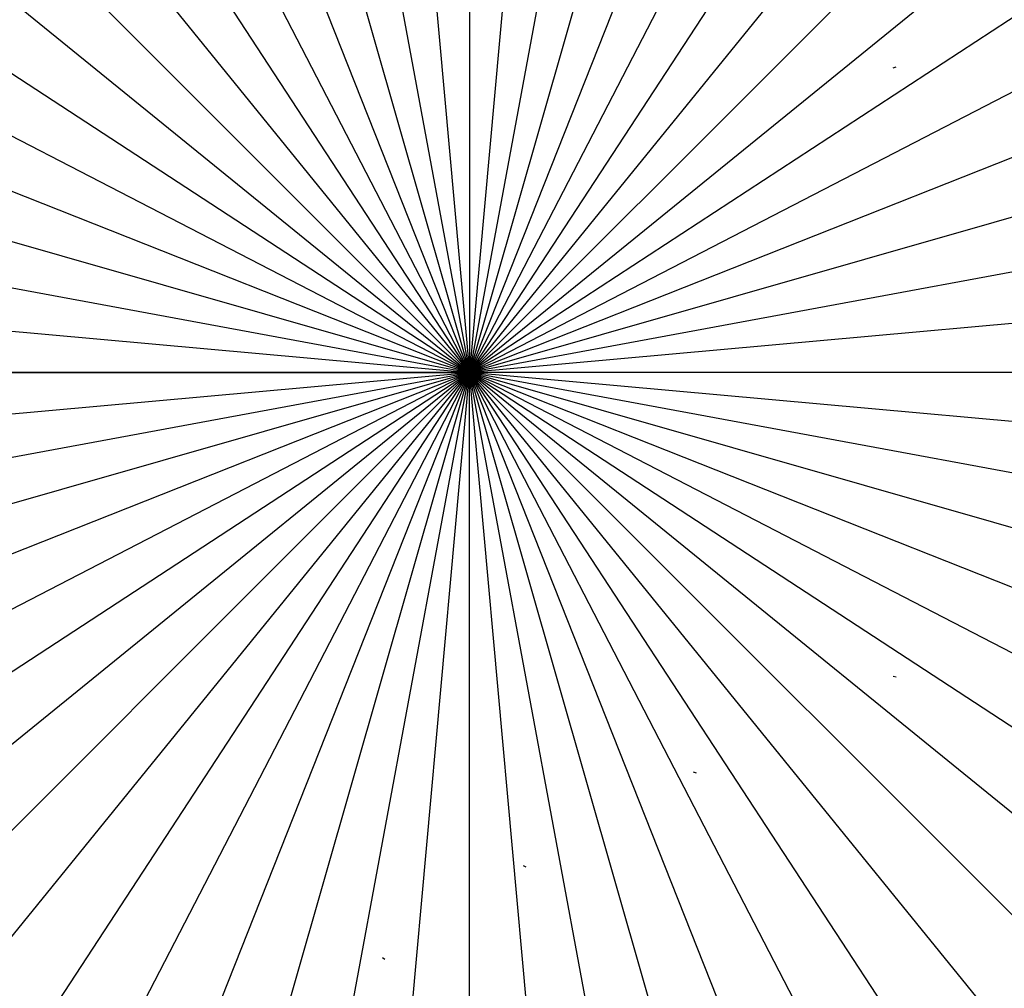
# Model space of a CAD drawing. Header units: millimetres. Extents: x -14 to 488, y -50 to 50.
# Tile 67 of 256: x 196 to 224, y -18 to 10. Entities that reach past the tile are written whole.
import ezdxf

# ---------------------------------------------------------------- set-up
doc = ezdxf.new("R2010")
doc.units = ezdxf.units.MM
doc.header["$MEASUREMENT"] = 0
doc.layers.add('Default', color=7, linetype='Continuous')

msp = doc.modelspace()

# ---------------------------------------------------------------- linework, layer by layer
at = {"layer": 'Default', "extrusion": (-0.156128, -0.080727, 0.984432)}
msp.add_lwpolyline([(84.012, 196.532), (84.012, 196.618)], dxfattribs=at)
at = {"layer": 'Default', "extrusion": (-0.163423, -0.064698, 0.984432)}
msp.add_lwpolyline([(68.602, 207.746), (68.602, 207.833)], dxfattribs=at)
at = {"layer": 'Default', "extrusion": (-0.168979, -0.048363, 0.984432)}
msp.add_lwpolyline([(52.514, 218.488), (52.514, 218.577)], dxfattribs=at)
at = {"layer": 'Default', "extrusion": (-0.172829, -0.031982, 0.984432)}
msp.add_lwpolyline([(35.75, 228.759), (35.75, 228.851)], dxfattribs=at)
at = {"layer": 'Default', "extrusion": (-0.172829, 0.031982, 0.984432)}
msp.add_lwpolyline([(-35.395, 228.824), (-35.395, 228.915)], dxfattribs=at)
at = {"layer": 'Default', "extrusion": (-0.168979, 0.048363, 0.984432)}
msp.add_lwpolyline([(-52.176, 218.583), (-52.176, 218.672)], dxfattribs=at)
at = {"layer": 'Default', "extrusion": (-0.163423, 0.064698, 0.984432)}
msp.add_lwpolyline([(-68.282, 207.871), (-68.282, 207.958)], dxfattribs=at)
at = {"layer": 'Default', "extrusion": (-0.156128, 0.080727, 0.984432)}
msp.add_lwpolyline([(-83.713, 196.685), (-83.713, 196.77)], dxfattribs=at)
at = {"layer": 'Default', "extrusion": (-0.147113, 0.096179, 0.984432)}
msp.add_lwpolyline([(-98.468, 185.027), (-98.468, 185.111)], dxfattribs=at)
at = {"layer": 'Default'}
for points in [[(206.373, 27.574, 0.878), (208.878, -0.193, 0.872)], [(208.878, 27.729, -0.498), (208.878, -0.193, -0.504)], [(208.878, 27.686, 0.878), (208.878, -0.193, 0.872)], [(211.383, 27.574, 0.878), (208.878, -0.193, 0.872)], [(203.805, 27.221, 0.878), (208.878, -0.193, 0.872)], [(213.951, 27.221, 0.878), (208.878, -0.193, 0.872)], [(201.206, 26.61, 0.878), (208.878, -0.193, 0.872)], [(216.549, 26.61, 0.878), (208.878, -0.193, 0.872)], [(198.615, 25.729, 0.878), (208.878, -0.193, 0.872)], [(219.14, 25.729, 0.878), (208.878, -0.193, 0.872)], [(195.696, 25.3, 0.924), (195.88, 24.944, 0.895), (196.073, 24.572, 0.878), (208.878, -0.193, 0.872)], [(221.683, 24.572, 0.878), (208.878, -0.193, 0.872)], [(193.622, 23.142, 0.878), (208.878, -0.193, 0.872)], [(224.134, 23.142, 0.878), (208.878, -0.193, 0.872)], [(191.305, 21.451, 0.878), (208.878, -0.193, 0.872)], [(226.45, 21.451, 0.878), (208.878, -0.193, 0.872)], [(189.164, 19.521, 0.878), (208.878, -0.193, 0.872)], [(228.591, 19.521, 0.878), (208.878, -0.193, 0.872)], [(187.233, 17.379, 0.878), (208.878, -0.193, 0.872)], [(230.522, 17.379, 0.878), (208.878, -0.193, 0.872)], [(185.543, 15.063, 0.878), (208.878, -0.193, 0.872)], [(232.213, 15.063, 0.878), (208.878, -0.193, 0.872)], [(184.113, 12.612, 0.878), (208.878, -0.193, 0.872)], [(233.643, 12.612, 0.878), (208.878, -0.193, 0.872)], [(182.956, 10.069, 0.878), (208.878, -0.193, 0.872)], [(235.189, 10.223, 0.895), (234.8, 10.069, 0.878), (208.878, -0.193, 0.872)], [(182.074, 7.478, 0.878), (208.878, -0.193, 0.872)], [(235.681, 7.478, 0.878), (208.878, -0.193, 0.872)], [(181.464, 4.88, 0.878), (208.878, -0.193, 0.872)], [(236.292, 4.88, 0.878), (208.878, -0.193, 0.872)], [(181.111, 2.312, 0.878), (208.878, -0.193, 0.872)], [(236.644, 2.312, 0.878), (208.878, -0.193, 0.872)], [(180.956, -0.193, -0.498), (208.878, -0.193, -0.504)], [(180.956, -0.193, -0.498), (208.878, -0.193, -0.504)], [(208.878, -0.193, 0.872), (180.998, -0.193, 0.878)], [(180.998, -0.193, 0.878), (208.878, -0.193, 0.872)], [(181.111, -2.698, 0.878), (208.878, -0.193, 0.872)], [(181.464, -5.266, 0.878), (208.878, -0.193, 0.872)], [(182.074, -7.864, 0.878), (208.878, -0.193, 0.872)], [(182.956, -10.455, 0.878), (208.878, -0.193, 0.872)], [(184.113, -12.998, 0.878), (208.878, -0.193, 0.872)], [(185.543, -15.449, 0.878), (208.878, -0.193, 0.872)], [(187.233, -17.765, 0.878), (208.878, -0.193, 0.872)], [(189.164, -19.907, 0.878), (208.878, -0.193, 0.872)], [(191.305, -21.837, 0.878), (208.878, -0.193, 0.872)], [(193.622, -23.528, 0.878), (208.878, -0.193, 0.872)], [(195.696, -25.686, 0.924), (195.88, -25.33, 0.895), (196.073, -24.958, 0.878), (208.878, -0.193, 0.872)], [(198.615, -26.115, 0.878), (208.878, -0.193, 0.872)], [(201.206, -26.996, 0.878), (208.878, -0.193, 0.872)], [(203.805, -27.607, 0.878), (208.878, -0.193, 0.872)], [(206.373, -27.96, 0.878), (208.878, -0.193, 0.872)], [(236.757, -0.193, 0.878), (208.878, -0.193, 0.872)], [(236.799, -0.193, -0.498), (208.878, -0.193, -0.504)], [(236.644, -2.698, 0.878), (208.878, -0.193, 0.872)], [(236.292, -5.266, 0.878), (208.878, -0.193, 0.872)], [(235.681, -7.864, 0.878), (208.878, -0.193, 0.872)], [(234.8, -10.455, 0.878), (208.878, -0.193, 0.872)], [(233.643, -12.998, 0.878), (208.878, -0.193, 0.872)], [(232.213, -15.449, 0.878), (208.878, -0.193, 0.872)], [(230.522, -17.765, 0.878), (208.878, -0.193, 0.872)], [(228.591, -19.907, 0.878), (208.878, -0.193, 0.872)], [(226.45, -21.837, 0.878), (208.878, -0.193, 0.872)], [(224.582, -24.214, 0.924), (224.363, -23.878, 0.895), (224.134, -23.528, 0.878), (208.878, -0.193, 0.872)], [(221.683, -24.958, 0.878), (208.878, -0.193, 0.872)], [(219.14, -26.115, 0.878), (208.878, -0.193, 0.872)], [(216.549, -26.996, 0.878), (208.878, -0.193, 0.872)], [(213.951, -27.607, 0.878), (208.878, -0.193, 0.872)], [(211.383, -27.96, 0.878), (208.878, -0.193, 0.872)], [(208.878, -28.073, 0.878), (208.878, -0.193, 0.872)], [(208.878, -28.115, -0.498), (208.878, -0.193, -0.504)]]:
    msp.add_polyline3d(points, dxfattribs=at)

doc.saveas('drawing.dxf')
